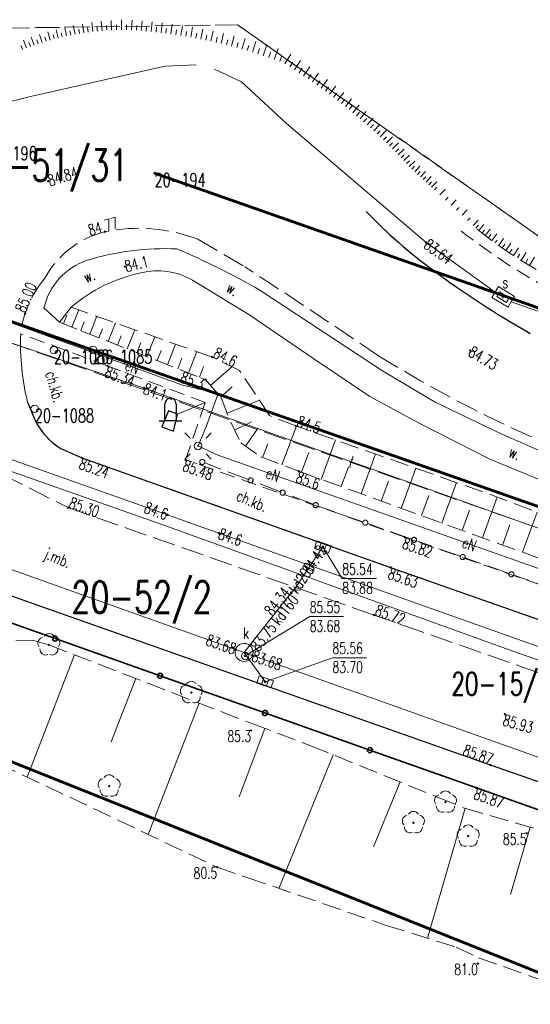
# Model space of a CAD drawing. Header units: metres. Extents: x 7505752 to 7507120, y 5839999 to 5840598.
# Tile 5 of 35: x 7505987 to 7506021, y 5840411 to 5840477. Entities that reach past the tile are written whole.
import ezdxf
from ezdxf.enums import TextEntityAlignment as Align

# ---------------------------------------------------------------- set-up
doc = ezdxf.new("R2010")
doc.units = ezdxf.units.M
doc.header["$MEASUREMENT"] = 0
for name, pattern in [('2_1', [0]), ('2_14', [1, -1]), ('2_OTDP', [0]), ('2_OTKC', [1.5, 1, -0.5]), ('2_OTKG', [1.5, 1, -0.5]), ('2_OTKJ', [2, 1.5, -0.5]), ('2_OTKK', [0]), ('2_OTKR', [0]), ('2_OTRK', [1.75, 1.25, -0.5]), ('2_OTRKG', [1.75, 1.25, -0.5]), ('4_SUEP_A', [0]), ('4_SUKP', [0]), ('4_SULL', [0]), ('4_SUPK', [0]), ('4_SUPP_P', [2, 1.5, -0.5]), ('4_SUTP_A', [0]), ('GDE', [0]), ('GUZ', [1, 0.5, -0.5])]:
    doc.linetypes.add(name, pattern=pattern)
doc.layers.get('0').update_dxf_attribs({"color": 250, "linetype": 'CONTINUOUS', "lineweight": 100})
for name, color, linetype, lineweight in [('Dzialki', 7, 'GDE', 18), ('Numery_dzialek', 7, 'CONTINUOUS', 20), ('Numery_punktow', 7, 'CONTINUOUS', 9), ('OTD_L_10', 7, '2_OTDP', 25), ('OTK_E_T_0', 7, 'CONTINUOUS', 0), ('OTK_E_T_1', 7, 'CONTINUOUS', 0), ('OTK_E_T_4', 7, 'CONTINUOUS', 0), ('OTK_L_0', 7, '2_OTKJ', 18), ('OTK_L_1', 7, '2_OTKK', 25), ('OTK_L_11', 7, 'CONTINUOUS', 18), ('OTK_L_2', 7, '2_OTKC', 18), ('OTK_L_3', 7, '2_OTKG', 18), ('OTK_L_5', 7, 'CONTINUOUS', 18), ('OTO_L_0', 7, 'CONTINUOUS', 35), ('OTR_L_1', 7, '2_OTRK', 18), ('OTR_T_0', 7, 'CONTINUOUS', 18), ('OTR_T_1', 7, 'CONTINUOUS', 18), ('Punkty', 7, 'CONTINUOUS', 18), ('SUE_T_3', 7, 'CONTINUOUS', 18), ('SUEP_E_T_0', 1, 'CONTINUOUS', 0), ('SUEP_L_0', 1, '4_SUEP_A', 18), ('SUL_L_0', 7, '4_SULL', 18), ('SUP_E_T_1', 7, 'CONTINUOUS', 0), ('SUP_L_1', 7, '4_SUPK', 18), ('SUP_T_4', 7, 'CONTINUOUS', 18), ('SUSR_T_0', 7, 'CONTINUOUS', 18)]:
    doc.layers.add(name, color=color, linetype=linetype, lineweight=lineweight)
for name, color, linetype, lineweight, true_color in [('Numery_uzytkow', 7, 'CONTINUOUS', 15, 0x008000), ('OTZ_T_0', 7, 'CONTINUOUS', 18, 0x008000), ('P_SUGP_L_0', 7, '4_SUPP_P', 18, 0xbfbf00), ('P_SUTP_L_0', 7, '4_SUPP_P', 18, 0xff9100), ('SUK_T_1', 7, 'CONTINUOUS', 18, 0x803300), ('SUKP_E_T_0', 7, 'CONTINUOUS', 0, 0x803300), ('SUKP_L_0', 7, '4_SUKP', 18, 0x803300), ('SUKR_T_0', 7, 'CONTINUOUS', 18, 0x803300), ('SUTP_E_T_0', 7, 'CONTINUOUS', 0, 0xff9100), ('SUTP_L_0', 7, '4_SUTP_A', 18, 0xff9100), ('SUTR_T_0', 7, 'CONTINUOUS', 18, 0xff9100), ('Uzytki', 7, 'GUZ', 18, 0x008000)]:
    doc.layers.add(name, color=color, linetype=linetype, lineweight=lineweight, true_color=true_color)
doc.styles.get("Standard").update_dxf_attribs({"font": 'Simplex.SHX', "width": 0.75})

# ---------------------------------------------------------------- blocks, each defined once
blk = doc.blocks.new('GRO')
at = {"linetype": 'Continuous'}
blk.add_circle((0, 0), 0.045, dxfattribs=at)
blk = doc.blocks.new('GRT')
at = {"linetype": 'Continuous'}
blk.add_circle((0, 0), 0.25, dxfattribs=at)
blk = doc.blocks.new('2_OTDP')
at = {"linetype": 'Continuous'}
for p, q in [((-0.062, 1.5), (0.062, 1.5)), ((-0.375, 0), (-0.375, 1.1)), ((0.375, 1.1), (0.375, 0)), ((-0.75, 0), (-0.375, 0)), ((0.375, 0), (-0.375, 0)), ((0.375, 0), (0.75, 0))]:
    blk.add_line(p, q, dxfattribs=at)
for centre, radius, start, end in [((0.051, 1.089), 0.426, 105.47835, 178.52418), ((-0.008, 1.123), 0.383, 356.52864, 79.46882)]:
    blk.add_arc(centre, radius, start, end, dxfattribs=at)
blk = doc.blocks.new('2_OTRN')
at = {"linetype": 'Continuous'}
blk.add_circle((0, 0), 0.045, dxfattribs=at)
blk = doc.blocks.new('2_OTRS')
at = {"linetype": 'Continuous'}
blk.add_circle((0, 0), 0.045, dxfattribs=at)
blk = doc.blocks.new('2_OTZL')
at = {"linetype": 'Continuous'}
blk.add_circle((0, 0), 0.045, dxfattribs=at)
for centre, start, end in [((0, 0.375), 30.14012, 149.85988), ((-0.357, 0.116), 102.14447, 221.86002), ((0.357, 0.116), 318.13998, 77.85553), ((-0.22, -0.303), 174.14818, 293.85423), ((0.22, -0.303), 246.14577, 5.85182)]:
    blk.add_arc(centre, 0.375, start, end, dxfattribs=at)
blk = doc.blocks.new('4_SUEO_W')
at = {"linetype": 'Continuous'}
for p, q in [((-0.53035, 0.53035), (-0.8839, 0.8839)), ((0.53035, 0.53035), (0.8839, 0.8839)), ((-0.53035, -0.53035), (-0.8839, -0.8839)), ((0.53035, -0.53035), (0.8839, -0.8839))]:
    blk.add_line(p, q, dxfattribs=at)
blk.add_circle((0, 0), 0.025, dxfattribs=at)
blk = doc.blocks.new('4_SUPP')
at = {"linetype": 'Continuous'}
blk.add_circle((0, 0), 0.25, dxfattribs=at)
blk = doc.blocks.new('4_SUKK')
at = {"linetype": 'Continuous'}
for p, q in [((-0.5, -0.25), (-0.5, 0.25)), ((-0.5, 0.25), (0.5, 0.25)), ((-0.175, 0.25), (-0.175, -0.25)), ((0.175, 0.25), (0.175, -0.25)), ((0.5, 0.25), (0.5, -0.25)), ((0.5, -0.25), (-0.5, -0.25))]:
    blk.add_line(p, q, dxfattribs=at)
blk = doc.blocks.new('4_SUPS')
at = {"linetype": 'Continuous'}
blk.add_circle((0, 0), 0.0625, dxfattribs=at)
blk = doc.blocks.new('4_SUPW')
at = {"linetype": 'Continuous'}
blk.add_circle((0, 0), 0.25, dxfattribs=at)
blk = doc.blocks.new('4_SUPW_B')
at = {"linetype": 'Continuous'}
for p, q in [((0.375, 0.175), (-0.375, 0.175)), ((-0.375, 0.175), (-0.375, -0.175)), ((0.375, -0.175), (0.375, 0.175)), ((-0.375, -0.175), (0.375, -0.175))]:
    blk.add_line(p, q, dxfattribs=at)

msp = doc.modelspace()

# ---------------------------------------------------------------- linework, layer by layer
at = {"layer": 'Dzialki', "color": 3, "lineweight": 60}
for p, q in [((7505995.92, 5840466.32), (7506030.37, 5840454.23)), ((7505968.28, 5840462.83), (7506081.03, 5840423.23)), ((7506106.97, 5840379.02), (7505946.58, 5840443.14))]:
    msp.add_line(p, q, dxfattribs=at)
at = {"layer": 'OTD_L_10', "linetype": '2_OTDP'}
for p, q in [((7505996.86, 5840450.53), (7505996.4, 5840449.48)), ((7505997.45, 5840450.32), (7505996.86, 5840450.53)), ((7505997.19, 5840449.19), (7505997.45, 5840450.32)), ((7505996.4, 5840449.48), (7505997.19, 5840449.19))]:
    msp.add_line(p, q, dxfattribs=at)
at = {"layer": 'OTK_L_0', "linetype": '2_OTKJ'}
for p, q in [((7505998.79, 5840461.94), (7506001.91, 5840460.11)), ((7505988, 5840449.9), (7505987.51, 5840451.06)), ((7505982.24, 5840448.11), (7505990.18, 5840444.11)), ((7505991.09, 5840447.42), (7505989.7, 5840448.03)), ((7506011.6, 5840440.13), (7505991.09, 5840447.42)), ((7505990.18, 5840444.11), (7506010.5, 5840436.97)), ((7506018.233, 5840427.002), (7505976.243, 5840441.819)), ((7506041.97, 5840429.41), (7506011.6, 5840440.13)), ((7506010.5, 5840436.97), (7506040.91, 5840426.29)), ((7506066.065, 5840410.234), (7506018.233, 5840427.002))]:
    msp.add_line(p, q, dxfattribs=at)
for centre, radius, start, end in [((7506035.619, 5840488.554), 35.661, 224.00585, 233.60424), ((7505994.872, 5840451.692), 10.971, 69.07514, 101.84346), ((7505994.109, 5840456.39), 6.221, 103.84529, 152.31794), ((7505665.177, 5839943.945), 616.291, 55.888125, 56.880598), ((7506050.713, 5840508.566), 60.725, 233.34416, 240.56413), ((7505993.775, 5840454.904), 6.777, 139.77983, 173.59396), ((7506003.377, 5840455.005), 16.351, 177.70501, 193.96277), ((7506053.728, 5840522.779), 80.906, 237.95465, 247.13418), ((7505992.127, 5840451.944), 4.606, 206.34922, 238.19816)]:
    msp.add_arc(centre, radius, start, end, dxfattribs=at)
at = {"layer": 'OTK_L_1', "linetype": '2_OTKK'}
for p, q in [((7505987.51, 5840451.06), (7505988, 5840449.9)), ((7505989.7, 5840448.03), (7505991.09, 5840447.42)), ((7505991.09, 5840447.42), (7506011.6, 5840440.13)), ((7506018.233, 5840427.002), (7505976.243, 5840441.819)), ((7506011.6, 5840440.13), (7506041.97, 5840429.41)), ((7506066.065, 5840410.234), (7506018.233, 5840427.002))]:
    msp.add_line(p, q, dxfattribs=at)
for centre, radius, start, end in [((7506035.619, 5840488.554), 35.661, 224.00585, 233.60424), ((7506050.713, 5840508.566), 60.725, 233.34416, 240.56413), ((7505992.127, 5840451.944), 4.606, 206.34922, 238.19816)]:
    msp.add_arc(centre, radius, start, end, dxfattribs=at)
at = {"layer": 'OTK_L_11', "linetype": '2_OTKJ'}
for p, q in [((7506002.202, 5840445.954), (7505999.258, 5840447.076)), ((7506004.331, 5840445.142), (7506002.409, 5840445.875)), ((7506006.461, 5840444.331), (7506004.538, 5840445.063)), ((7506009.76, 5840443.16), (7506006.79, 5840444.21)), ((7506012.991, 5840442.018), (7506010.074, 5840443.049)), ((7506016.223, 5840440.876), (7506013.305, 5840441.907)), ((7506019.455, 5840439.733), (7506016.537, 5840440.765)), ((7506022.686, 5840438.591), (7506019.769, 5840439.622))]:
    msp.add_line(p, q, dxfattribs=at)
for centre in [(7505999.09, 5840447.14), (7506002.305, 5840445.915), (7506004.435, 5840445.103), (7506006.62, 5840444.27), (7506006.62, 5840444.27), (7506009.917, 5840443.105), (7506013.148, 5840441.963), (7506016.38, 5840440.82), (7506019.612, 5840439.678)]:
    msp.add_circle(centre, 0.17, dxfattribs=at)
at = {"layer": 'OTK_L_2', "linetype": '2_OTKC'}
for p, q in [((7505992.81, 5840453.52), (7505987.04, 5840455.66)), ((7505999.29, 5840451.09), (7505992.81, 5840453.52)), ((7505987.51, 5840451.06), (7505988, 5840449.9)), ((7505997.98, 5840447.29), (7505999.29, 5840451.09)), ((7505996.4, 5840449.48), (7505996.86, 5840450.53)), ((7505996.86, 5840450.53), (7505997.45, 5840450.32)), ((7505997.45, 5840450.32), (7505997.19, 5840449.19)), ((7505997.19, 5840449.19), (7505996.4, 5840449.48)), ((7505989.7, 5840448.03), (7505991.09, 5840447.42)), ((7505991.09, 5840447.42), (7506011.6, 5840440.13)), ((7506012.55, 5840442.14), (7505997.98, 5840447.29)), ((7506041.35, 5840432), (7506012.55, 5840442.14)), ((7506011.6, 5840440.13), (7506041.97, 5840429.41))]:
    msp.add_line(p, q, dxfattribs=at)
at = {"layer": 'OTK_L_2', "linetype": '2_14'}
msp.add_line((7505999.29, 5840451.09), (7505997.45, 5840450.32), dxfattribs=at)
at = {"layer": 'OTK_L_2', "linetype": '2_OTKC'}
for centre, radius, start, end in [((7506003.377, 5840455.005), 16.351, 177.70501, 193.96277), ((7505992.127, 5840451.944), 4.606, 206.34922, 238.19816)]:
    msp.add_arc(centre, radius, start, end, dxfattribs=at)
at = {"layer": 'OTK_L_3', "linetype": '2_OTKG'}
for centre, radius, start, end in [((7506035.619, 5840488.554), 35.661, 224.00585, 233.60424), ((7506043.35, 5840497.215), 44.037, 232.07007, 241.78558), ((7506050.713, 5840508.566), 60.725, 233.34416, 240.56413)]:
    msp.add_arc(centre, radius, start, end, dxfattribs=at)
at = {"layer": 'OTK_L_5', "linetype": '2_OTKR'}
for p, q in [((7505998.45, 5840459.22), (7506002.18, 5840456.94)), ((7506007.89, 5840455.28), (7506002.91, 5840458.56)), ((7505988.58, 5840457.37), (7505989.61, 5840456.42)), ((7505989.61, 5840456.42), (7505990.38, 5840457.42)), ((7506002.18, 5840456.94), (7506006.49, 5840453.99)), ((7506011.06, 5840453.19), (7506007.89, 5840455.28)), ((7506006.49, 5840453.99), (7506010.22, 5840451.48)), ((7506014.56, 5840451.12), (7506011.06, 5840453.19)), ((7506010.22, 5840451.48), (7506013.49, 5840449.71)), ((7506018.94, 5840449.01), (7506014.56, 5840451.12)), ((7506013.49, 5840449.71), (7506018.18, 5840447.32)), ((7506024.18, 5840446.7), (7506018.94, 5840449.01)), ((7506018.18, 5840447.32), (7506023.35, 5840445.2))]:
    msp.add_line(p, q, dxfattribs=at)
for centre, radius, start, end in [((7505996.706, 5840442.999), 18.314, 87.79817, 106.71165), ((7505976.694, 5840412.827), 52.714, 60.17704, 66.85966), ((7505992.862, 5840456.382), 4.395, 108.88267, 167.00326), ((7505997.097, 5840449.593), 10.314, 101.50492, 130.63735), ((7505996.16, 5840455.304), 4.536, 59.68134, 104.29375)]:
    msp.add_arc(centre, radius, start, end, dxfattribs=at)
at = {"layer": 'OTO_L_0'}
for p, q in [((7505989.32, 5840435.402), (7505982.352, 5840437.873)), ((7505996.288, 5840432.932), (7505989.32, 5840435.402)), ((7506003.256, 5840430.462), (7505996.288, 5840432.932)), ((7506010.224, 5840427.992), (7506003.256, 5840430.462)), ((7506017.293, 5840425.486), (7506010.224, 5840427.992)), ((7506024.154, 5840423.048), (7506017.293, 5840425.486))]:
    msp.add_line(p, q, dxfattribs=at)
for centre in [(7505989.32, 5840435.402), (7505996.288, 5840432.932), (7506003.256, 5840430.462), (7506010.224, 5840427.992)]:
    msp.add_circle(centre, 0.17, dxfattribs=at)
at = {"layer": 'OTR_L_1', "linetype": '2_1'}
for p, q in [((7505991.821, 5840475.735), (7505991.763, 5840476.335)), ((7505992.438, 5840475.794), (7505992.379, 5840476.417)), ((7505993.073, 5840475.834), (7505993.045, 5840476.477)), ((7505993.733, 5840475.859), (7505993.731, 5840476.523)), ((7505994.39, 5840475.843), (7505994.432, 5840476.497)), ((7505995.043, 5840475.792), (7505995.099, 5840476.446)), ((7505995.697, 5840475.734), (7505995.771, 5840476.385)), ((7505996.353, 5840475.659), (7505996.428, 5840476.317)), ((7505988.985, 5840475.171), (7505988.847, 5840475.706)), ((7505989.527, 5840475.311), (7505989.386, 5840475.856)), ((7505989.8, 5840475.382), (7505989.729, 5840475.655)), ((7505990.078, 5840475.441), (7505989.965, 5840475.998)), ((7505990.359, 5840475.498), (7505990.302, 5840475.78)), ((7505990.644, 5840475.556), (7505990.529, 5840476.127)), ((7505990.932, 5840475.607), (7505990.889, 5840475.895)), ((7505991.224, 5840475.651), (7505991.137, 5840476.236)), ((7505991.522, 5840475.695), (7505991.477, 5840475.992)), ((7505992.127, 5840475.764), (7505992.097, 5840476.07)), ((7505992.752, 5840475.82), (7505992.738, 5840476.135)), ((7505993.401, 5840475.848), (7505993.387, 5840476.176)), ((7505994.063, 5840475.86), (7505994.062, 5840476.189)), ((7505994.716, 5840475.82), (7505994.744, 5840476.146)), ((7505995.371, 5840475.764), (7505995.399, 5840476.092)), ((7505996.024, 5840475.697), (7505996.061, 5840476.024)), ((7505996.68, 5840475.62), (7505996.727, 5840475.946)), ((7505997.008, 5840475.572), (7505997.103, 5840476.229)), ((7505997.339, 5840475.525), (7505997.386, 5840475.855)), ((7505997.668, 5840475.476), (7505997.781, 5840476.132)), ((7505997.998, 5840475.418), (7505998.056, 5840475.749)), ((7505998.331, 5840475.361), (7505998.446, 5840476.027)), ((7505998.997, 5840475.233), (7505999.133, 5840475.901)), ((7505999.67, 5840475.094), (7505999.826, 5840475.763)), ((7505987.423, 5840474.647), (7505987.231, 5840475.158)), ((7505987.679, 5840474.743), (7505987.583, 5840474.999)), ((7505987.935, 5840474.839), (7505987.743, 5840475.352)), ((7505988.195, 5840474.925), (7505988.112, 5840475.186)), ((7505988.457, 5840475.008), (7505988.291, 5840475.533)), ((7505988.721, 5840475.091), (7505988.638, 5840475.355)), ((7505989.255, 5840475.241), (7505989.185, 5840475.511)), ((7505998.663, 5840475.301), (7505998.73, 5840475.632)), ((7505999.334, 5840475.165), (7505999.402, 5840475.501)), ((7506000.008, 5840475.015), (7506000.087, 5840475.354)), ((7506000.349, 5840474.936), (7506000.507, 5840475.617)), ((7506000.69, 5840474.852), (7506000.78, 5840475.191)), ((7506001.034, 5840474.761), (7506001.216, 5840475.449)), ((7506001.38, 5840474.67), (7506001.471, 5840475.016)), ((7506001.727, 5840474.571), (7506001.931, 5840475.264)), ((7506002.431, 5840474.364), (7506002.638, 5840475.068)), ((7505987.167, 5840474.551), (7505987.072, 5840474.806)), ((7506002.079, 5840474.468), (7506002.182, 5840474.819)), ((7506002.785, 5840474.25), (7506002.901, 5840474.604)), ((7506003.143, 5840474.133), (7506003.377, 5840474.85)), ((7506003.503, 5840474.013), (7506003.631, 5840474.37)), ((7506003.867, 5840473.883), (7506004.127, 5840474.61)), ((7506004.234, 5840473.751), (7506004.366, 5840474.119)), ((7506004.576, 5840473.59), (7506004.974, 5840474.236)), ((7506004.895, 5840473.392), (7506005.098, 5840473.708)), ((7506005.209, 5840473.19), (7506005.613, 5840473.818)), ((7506005.519, 5840472.991), (7506005.718, 5840473.301)), ((7506005.823, 5840472.79), (7506006.235, 5840473.394)), ((7506006.122, 5840472.587), (7506006.325, 5840472.885)), ((7506006.417, 5840472.386), (7506006.818, 5840472.975)), ((7506006.706, 5840472.182), (7506006.913, 5840472.469)), ((7506006.99, 5840471.978), (7506007.398, 5840472.545)), ((7506007.27, 5840471.776), (7506007.471, 5840472.056)), ((7506007.544, 5840471.57), (7506007.959, 5840472.116)), ((7506007.813, 5840471.366), (7506008.018, 5840471.635)), ((7506008.079, 5840471.164), (7506008.483, 5840471.695)), ((7506008.339, 5840470.958), (7506008.546, 5840471.216)), ((7506008.594, 5840470.753), (7506009.003, 5840471.264)), ((7506008.846, 5840470.551), (7506009.048, 5840470.803)), ((7506009.092, 5840470.346), (7506009.506, 5840470.836)), ((7506009.572, 5840469.94), (7506009.975, 5840470.417)), ((7506009.334, 5840470.142), (7506009.538, 5840470.384)), ((7506009.806, 5840469.737), (7506010.012, 5840469.968)), ((7506010.034, 5840469.533), (7506010.441, 5840469.99)), ((7506010.26, 5840469.333), (7506010.461, 5840469.558)), ((7506010.482, 5840469.132), (7506010.891, 5840469.568)), ((7506010.697, 5840468.93), (7506010.899, 5840469.146)), ((7506010.91, 5840468.73), (7506011.309, 5840469.156)), ((7506011.12, 5840468.533), (7506011.317, 5840468.743)), ((7506011.324, 5840468.333), (7506011.726, 5840468.74)), ((7506011.525, 5840468.135), (7506011.723, 5840468.336)), ((7506011.723, 5840467.939), (7506012.114, 5840468.335)), ((7506011.917, 5840467.744), (7506012.116, 5840467.935)), ((7506012.106, 5840467.548), (7506012.499, 5840467.925)), ((7506012.292, 5840467.354), (7506012.486, 5840467.54)), ((7506012.476, 5840467.162), (7506012.859, 5840467.53)), ((7506012.656, 5840466.97), (7506012.85, 5840467.149)), ((7506012.832, 5840466.779), (7506013.215, 5840467.131)), ((7506013.01, 5840466.593), (7506013.185, 5840466.783)), ((7506013.199, 5840466.419), (7506013.547, 5840466.797)), ((7506013.388, 5840466.246), (7506013.561, 5840466.434)), ((7506013.576, 5840466.073), (7506013.921, 5840466.448)), ((7506013.763, 5840465.901), (7506013.935, 5840466.088)), ((7506013.949, 5840465.729), (7506014.292, 5840466.102)), ((7506014.135, 5840465.558), (7506014.305, 5840465.744)), ((7506014.32, 5840465.388), (7506014.66, 5840465.758)), ((7506014.504, 5840465.219), (7506014.673, 5840465.403)), ((7506014.872, 5840464.88), (7506015.209, 5840465.246)), ((7506015.24, 5840464.542), (7506015.407, 5840464.723)), ((7506015.608, 5840464.203), (7506015.939, 5840464.564)), ((7506015.976, 5840463.865), (7506016.14, 5840464.043)), ((7506016.344, 5840463.526), (7506016.67, 5840463.881)), ((7506016.712, 5840463.187), (7506016.874, 5840463.364)), ((7506017.08, 5840462.849), (7506017.402, 5840463.199)), ((7506017.264, 5840462.679), (7506017.434, 5840462.864)), ((7506017.461, 5840462.513), (7506017.78, 5840462.918)), ((7506017.878, 5840462.189), (7506018.198, 5840462.616)), ((7506017.667, 5840462.351), (7506017.828, 5840462.556)), ((7506018.095, 5840462.027), (7506018.258, 5840462.243)), ((7506018.315, 5840461.861), (7506018.645, 5840462.302)), ((7506018.773, 5840461.529), (7506019.101, 5840461.996)), ((7506018.54, 5840461.693), (7506018.677, 5840461.875)), ((7506019.01, 5840461.363), (7506019.176, 5840461.6)), ((7506019.251, 5840461.194), (7506019.588, 5840461.675)), ((7506019.499, 5840461.027), (7506019.663, 5840461.277)), ((7506019.753, 5840460.86), (7506020.086, 5840461.368)), ((7506020.011, 5840460.691), (7506020.18, 5840460.949)), ((7506020.275, 5840460.521), (7506020.602, 5840461.057)), ((7506020.547, 5840460.355), (7506020.713, 5840460.627)), ((7506020.823, 5840460.187), (7506021.16, 5840460.738)), ((7505989.869, 5840456.318), (7505990.092, 5840456.882)), ((7505990.443, 5840456.092), (7505990.895, 5840457.238)), ((7505991.621, 5840455.627), (7505992.088, 5840456.817)), ((7505991.026, 5840455.861), (7505991.257, 5840456.445)), ((7505992.842, 5840455.148), (7505993.326, 5840456.379)), ((7505992.226, 5840455.39), (7505992.464, 5840455.995)), ((7505993.469, 5840454.901), (7505993.715, 5840455.528)), ((7505994.107, 5840454.651), (7505994.608, 5840455.926)), ((7505995.416, 5840454.136), (7505995.936, 5840455.457)), ((7505994.756, 5840454.396), (7505995.011, 5840455.045)), ((7505996.773, 5840453.603), (7505997.311, 5840454.972)), ((7505996.089, 5840453.872), (7505996.353, 5840454.544)), ((7505998.179, 5840453.051), (7505998.736, 5840454.468)), ((7505997.47, 5840453.329), (7505997.743, 5840454.026)), ((7505998.9, 5840452.767), (7505999.183, 5840453.489)), ((7505999.639, 5840452.223), (7506001.061, 5840453.465)), ((7506000.31, 5840451.454), (7506001.078, 5840452.126)), ((7506000.747, 5840450.391), (7506002.891, 5840451.238)), ((7506001.242, 5840449.255), (7506002.356, 5840449.8)), ((7506004.384, 5840446.941), (7506005.354, 5840449.514)), ((7506001.953, 5840448.194), (7506002.756, 5840449.334)), ((7506003.097, 5840447.426), (7506003.444, 5840448.346)), ((7506006.996, 5840445.978), (7506007.946, 5840448.602)), ((7506005.685, 5840446.453), (7506006.157, 5840447.759)), ((7506009.637, 5840445.022), (7506010.595, 5840447.669)), ((7506008.314, 5840445.501), (7506008.791, 5840446.819)), ((7506012.301, 5840444.057), (7506013.268, 5840446.728)), ((7506010.966, 5840444.541), (7506011.448, 5840445.87)), ((7506014.989, 5840443.084), (7506015.965, 5840445.778)), ((7506013.642, 5840443.572), (7506014.128, 5840444.913)), ((7506017.691, 5840442.106), (7506018.667, 5840444.803)), ((7506016.342, 5840442.594), (7506016.832, 5840443.947)), ((7506020.362, 5840441.139), (7506021.326, 5840443.802)), ((7506019.031, 5840441.621), (7506019.516, 5840442.961)), ((7505990.617, 5840434.326), (7505987.464, 5840426.204)), ((7505994.678, 5840432.749), (7505993.044, 5840428.54)), ((7505998.887, 5840431.116), (7505995.501, 5840422.391)), ((7506003.253, 5840429.431), (7506001.544, 5840424.883)), ((7506007.786, 5840427.682), (7506004.178, 5840418.807)), ((7506012.223, 5840425.878), (7506010.468, 5840421.562)), ((7506016.542, 5840424.131), (7506014.046, 5840415.498)), ((7506020.859, 5840422.883), (7506019.561, 5840418.394))]:
    msp.add_line(p, q, dxfattribs=at)
at = {"layer": 'OTR_L_1', "linetype": '2_OTRK'}
for p, q in [((7505990.38, 5840457.42), (7505989.61, 5840456.42)), ((7505999.75, 5840454.11), (7505990.38, 5840457.42)), ((7506001.56, 5840453.22), (7505999.75, 5840454.11)), ((7506002.63, 5840451.64), (7506001.56, 5840453.22)), ((7506003.55, 5840450.22), (7506002.63, 5840451.64)), ((7506005.31, 5840449.53), (7506003.55, 5840450.22)), ((7506017.72, 5840445.16), (7506005.31, 5840449.53)), ((7506024.25, 5840442.7), (7506017.72, 5840445.16)), ((7505985.548, 5840427.113), (7506000.088, 5840420.214)), ((7506000.088, 5840420.214), (7506002.113, 5840419.518)), ((7506002.113, 5840419.518), (7506011.306, 5840416.352)), ((7506011.306, 5840416.352), (7506015.947, 5840414.905)), ((7506015.947, 5840414.905), (7506017.442, 5840414.195)), ((7506017.442, 5840414.195), (7506037.725, 5840407.006))]:
    msp.add_line(p, q, dxfattribs=at)
at = {"layer": 'OTR_L_1', "linetype": '2_OTRKG'}
for p, q in [((7505989.61, 5840456.42), (7505991.08, 5840455.84)), ((7505991.08, 5840455.84), (7505999.3, 5840452.61)), ((7505999.3, 5840452.61), (7506000.34, 5840451.42)), ((7506000.34, 5840451.42), (7506001, 5840449.75)), ((7506001, 5840449.75), (7506001.66, 5840448.4)), ((7506001.66, 5840448.4), (7506002.98, 5840447.47)), ((7506002.98, 5840447.47), (7506005.5, 5840446.52)), ((7506005.5, 5840446.52), (7506022.9, 5840440.22)), ((7505987.971, 5840435.251), (7505986.21, 5840435.318)), ((7505988.913, 5840434.987), (7505987.971, 5840435.251)), ((7505988.913, 5840434.987), (7506002.452, 5840429.732)), ((7506002.452, 5840429.732), (7506006.292, 5840428.289)), ((7506006.292, 5840428.289), (7506014.757, 5840424.848)), ((7506014.757, 5840424.848), (7506016.512, 5840424.14)), ((7506016.512, 5840424.14), (7506021.172, 5840422.792))]:
    msp.add_line(p, q, dxfattribs=at)
msp.add_arc((7506037.142, 5840487.332), 31.676, 231.3317, 249.56094, dxfattribs=at)
at = {"layer": 'P_SUGP_L_0', "linetype": '4_SUPP_P'}
for p, q in [((7506001.442, 5840476.186), (7505984.118, 5840475.936)), ((7505984.118, 5840475.936), (7506001.442, 5840476.186)), ((7506026.446, 5840458.593), (7506001.442, 5840476.186)), ((7506001.442, 5840476.186), (7506026.446, 5840458.593))]:
    msp.add_line(p, q, dxfattribs=at)
at = {"layer": 'P_SUTP_L_0', "linetype": '4_SUPP_P'}
msp.add_line((7505973.02, 5840459.747), (7506046.292, 5840433.986), dxfattribs=at)
at = {"layer": 'SUEP_L_0', "linetype": '4_SUEP_A'}
for p, q in [((7505987.08, 5840456.14), (7505975.116, 5840460.467)), ((7505997.79, 5840452.24), (7505987.08, 5840456.14)), ((7506000.14, 5840451.68), (7505997.79, 5840452.24)), ((7505999.37, 5840449.54), (7506000.14, 5840451.68)), ((7505996.538, 5840442.932), (7505972.666, 5840451.375)), ((7505998.81, 5840448.2), (7505999.37, 5840449.54)), ((7506000.01, 5840447.63), (7505998.81, 5840448.2)), ((7506022.104, 5840439.827), (7506000.01, 5840447.63)), ((7505996.538, 5840442.932), (7506020.081, 5840434.436)), ((7506020.081, 5840434.436), (7506067.573, 5840417.696))]:
    msp.add_line(p, q, dxfattribs=at)
at = {"layer": 'SUKP_L_0', "linetype": '4_SUKP'}
for p, q in [((7505965.005, 5840447.635), (7506001.303, 5840434.69)), ((7506007.09, 5840441.49), (7506005.249, 5840438.757)), ((7506002.241, 5840434.959), (7506005.001, 5840438.443)), ((7506005.001, 5840438.443), (7506005.249, 5840438.757)), ((7506001.303, 5840434.69), (7506001.868, 5840434.488)), ((7506001.868, 5840434.488), (7506002.241, 5840434.959)), ((7506001.868, 5840434.488), (7506003.262, 5840432.528)), ((7506001.868, 5840434.488), (7506002.433, 5840434.287)), ((7506002.433, 5840434.287), (7506048.556, 5840417.848))]:
    msp.add_line(p, q, dxfattribs=at)
at = {"layer": 'SUKR_T_0', "linetype": 'Continuous', "lineweight": 0}
for p, q in [((7506007.09, 5840441.49), (7506008.387, 5840439.394)), ((7506008.387, 5840439.394), (7506010.667, 5840439.394)), ((7506001.94, 5840434.249), (7506006.223, 5840436.864)), ((7506006.223, 5840436.864), (7506008.476, 5840436.864)), ((7506003.262, 5840432.528), (7506007.737, 5840434.136)), ((7506007.737, 5840434.136), (7506009.99, 5840434.136))]:
    msp.add_line(p, q, dxfattribs=at)
at = {"layer": 'SUL_L_0', "linetype": '4_SULL'}
for p, q in [((7505987.68, 5840471.41), (7505996.62, 5840473.43)), ((7505996.62, 5840473.43), (7505998.68, 5840473.53)), ((7505999.9, 5840473.24), (7506001.69, 5840472.39)), ((7506001.69, 5840472.39), (7506004.69, 5840469.62)), ((7505977.605, 5840469.015), (7505987.68, 5840471.41)), ((7506004.69, 5840469.62), (7506013.95, 5840461.71)), ((7506013.95, 5840461.71), (7506018.54, 5840458.43)), ((7506019.6, 5840457.78), (7506062.935, 5840442.36))]:
    msp.add_line(p, q, dxfattribs=at)
at = {"layer": 'SUP_L_1', "linetype": '4_SUPK'}
for p, q in [((7506018.76, 5840458.79), (7506018.54, 5840458.43)), ((7506019.82, 5840458.14), (7506018.76, 5840458.79)), ((7506018.54, 5840458.43), (7506018.31, 5840458.07)), ((7506018.31, 5840458.07), (7506019.39, 5840457.43)), ((7506019.6, 5840457.78), (7506019.82, 5840458.14)), ((7506019.39, 5840457.43), (7506019.6, 5840457.78))]:
    msp.add_line(p, q, dxfattribs=at)
for start, end in [(160.37247, 231.61402), (51.61402, 160.37247), (340.38354, 51.61402), (231.61402, 340.38354)]:
    msp.add_arc((7506001.868, 5840434.488), 0.6, start, end, dxfattribs=at)
at = {"layer": 'SUTP_L_0', "linetype": '4_SUTP_A'}
for p, q in [((7505995.23, 5840452.05), (7505972, 5840459.91)), ((7505970.621, 5840452.923), (7505996.773, 5840443.624)), ((7506021.97, 5840442.55), (7505995.23, 5840452.05)), ((7505996.773, 5840443.624), (7505999.13, 5840442.78)), ((7505999.13, 5840442.78), (7506000.213, 5840442.408)), ((7506000.213, 5840442.408), (7506070.716, 5840417.318))]:
    msp.add_line(p, q, dxfattribs=at)
at = {"layer": 'Uzytki'}
msp.add_line((7506106.97, 5840379.02), (7505946.58, 5840443.14), dxfattribs=at)

# ---------------------------------------------------------------- block references
at = {"layer": 'OTD_L_10'}
msp.add_blockref('2_OTDP', (7505996.975, 5840449.88), dxfattribs=at)
at = {"layer": 'OTR_T_0'}
for p in [(7505988.87, 5840465.8), (7505992.62, 5840462.43), (7505987.33, 5840457), (7506016.88, 5840454.55), (7505992.81, 5840453.52), (7505991.09, 5840447.42), (7505997.98, 5840447.29), (7505990.18, 5840444.11), (7506012.55, 5840442.14), (7506011.6, 5840440.13), (7506010.5, 5840436.97), (7506019.189, 5840430.379), (7506018.233, 5840427.002), (7506017.293, 5840425.486)]:
    msp.add_blockref('2_OTRS', p, dxfattribs=at)
at = {"layer": 'OTR_T_1'}
for p in [(7505993.96, 5840460.12), (7505999.75, 5840454.11), (7505999.3, 5840452.61), (7506005.31, 5840449.53), (7506005.5, 5840446.52), (7506002.335, 5840429.301), (7506020.625, 5840422.468), (7506000.088, 5840420.214), (7506017.395, 5840413.815)]:
    msp.add_blockref('2_OTRN', p, dxfattribs=at)
at = {"layer": 'OTZ_T_0'}
for p in [(7505988.91, 5840434.99), (7505998.37, 5840431.82), (7505992.91, 5840425.61), (7506015.24, 5840424.54), (7506013.11, 5840423.17), (7506016.75, 5840422.28)]:
    msp.add_blockref('2_OTZL', p, dxfattribs=at)
at = {"layer": 'Punkty'}
for name, p in [('GRO', (7505995.92, 5840466.32)), ('GRT', (7505989.24, 5840454.57)), ('GRT', (7505991.84, 5840454.58)), ('GRT', (7505987.97, 5840450.67))]:
    msp.add_blockref(name, p, dxfattribs=at)
at = {"layer": 'SUE_T_3'}
for name in ['4_SUEO_W', '4_SUPP']:
    msp.add_blockref(name, (7505998.81, 5840448.2), dxfattribs=at)
at = {"layer": 'SUK_T_1'}
for p, rotation in [((7506007.09, 5840441.49), 340.4478595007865), ((7506003.262, 5840432.528), 341.0530962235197)]:
    msp.add_blockref('4_SUKK', p, dxfattribs=dict(at, rotation=rotation))
at = {"layer": 'SUKR_T_0'}
for p in [(7506007.09, 5840441.49), (7506005.001, 5840438.443), (7506001.303, 5840434.69), (7506002.241, 5840434.959), (7506001.94, 5840434.249), (7506002.433, 5840434.287), (7506003.262, 5840432.528)]:
    msp.add_blockref('4_SUPS', p, dxfattribs=at)
at = {"layer": 'SUP_T_4', "rotation": 327.8474718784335}
msp.add_blockref('4_SUPW_B', (7506019.05, 5840458.09), dxfattribs=at)
at = {"layer": 'SUP_T_4'}
msp.add_blockref('4_SUPW', (7506001.94, 5840434.249), dxfattribs=at)
at = {"layer": 'SUSR_T_0'}
for p in [(7506013.95, 5840461.71), (7506019.05, 5840458.09)]:
    msp.add_blockref('4_SUPS', p, dxfattribs=at)
at = {"layer": 'SUTR_T_0'}
for p in [(7505995.23, 5840452.05), (7505996.773, 5840443.624), (7506000.213, 5840442.408)]:
    msp.add_blockref('4_SUPS', p, dxfattribs=at)

# ---------------------------------------------------------------- texts
at = {"layer": 'Numery_dzialek', "width": 0.7}
msp.add_text('20-51/31', height=2.1, dxfattribs=at).set_placement((7505983.599, 5840467.909), align=Align.TOP_LEFT)
msp.add_text('20-52/2', height=2.1, dxfattribs=at).set_placement((7505995.064, 5840438.013), align=Align.MIDDLE)
at = {"layer": 'Numery_punktow', "width": 0.7}
for s, p in [('20-196', (7505984.7, 5840468.1)), ('20-194', (7505995.92, 5840466.32)), ('20-1086', (7505989.24, 5840454.57)), ('20-1085', (7505991.84, 5840454.58)), ('20-1088', (7505987.97, 5840450.67))]:
    msp.add_text(s, height=0.9, dxfattribs=at).set_placement(p, align=Align.TOP_LEFT)
at = {"layer": 'Numery_uzytkow', "width": 0.7}
msp.add_text('20-15/dr', height=1.5, dxfattribs=at).set_placement((7506019.23, 5840432.29), align=Align.MIDDLE)
at = {"layer": 'OTK_E_T_0', "lineweight": 9, "width": 0.7}
msp.add_text('j.mb.', height=0.75, rotation=336.9487, dxfattribs=at).set_placement((7505989.456, 5840440.669), align=Align.MIDDLE)
at = {"layer": 'OTK_E_T_1', "lineweight": 9, "width": 0.7}
for rotation, p in [(286.22019, (7505989.314, 5840452.139)), (337.01128, (7506002.393, 5840444.554))]:
    msp.add_text('ch.kb.', height=0.75, rotation=rotation, dxfattribs=at).set_placement(p, align=Align.MIDDLE)
at = {"layer": 'OTK_E_T_4', "lineweight": 9, "width": 0.7}
for rotation, p in [(21.16125, (7505991.585, 5840459.504)), (328.25471, (7506001.111, 5840458.628)), (337.42043, (7506019.851, 5840447.73))]:
    msp.add_text('w.', height=0.75, rotation=rotation, dxfattribs=at).set_placement(p, align=Align.MIDDLE)
at = {"layer": 'OTR_T_0', "lineweight": 9, "width": 0.7}
for s, rotation, p in [('84.84', 17.77463, (7505988.87, 5840465.8)), ('84.73', 329.78361, (7506016.88, 5840454.55))]:
    msp.add_text(s, height=0.75, rotation=rotation, dxfattribs=at).set_placement(p, align=Align.MIDDLE_LEFT)
msp.add_text('84.77', height=0.75, rotation=16.09645, dxfattribs=at).set_placement((7505992.62, 5840462.43), align=Align.CENTER)
for s, rotation, p in [('85.00', 66.72851, (7505987.33, 5840457)), ('85.30', 340.63965, (7505990.18, 5840444.11)), ('85.72', 340.64871, (7506010.5, 5840436.97))]:
    msp.add_text(s, height=0.75, rotation=rotation, dxfattribs=at).set_placement(p)
for s, rotation, p in [('85.34', 339.44395, (7505992.81, 5840453.52)), ('85.24', 340.43294, (7505991.09, 5840447.42)), ('85.48', 340.53323, (7505997.98, 5840447.29)), ('85.82', 340.60368, (7506012.55, 5840442.14)), ('85.63', 340.55799, (7506011.6, 5840440.13)), ('85.93', 344.25114, (7506019.189, 5840430.379)), ('85.87', 340.72108, (7506017.293, 5840425.486))]:
    msp.add_text(s, height=0.75, rotation=rotation, dxfattribs=at).set_placement(p, align=Align.TOP_LEFT)
msp.add_text('85.87', height=0.75, rotation=340.29332, dxfattribs=at).set_placement((7506018.233, 5840427.002), align=Align.RIGHT)
at = {"layer": 'OTR_T_1', "lineweight": 9, "width": 0.7}
msp.add_text('84.1', height=0.75, rotation=13.51237, dxfattribs=at).set_placement((7505993.96, 5840460.12), align=Align.MIDDLE_LEFT)
for s, rotation, p in [('84.6', 333.81607, (7505999.75, 5840454.11)), ('84.5', 340.60103, (7506005.31, 5840449.53))]:
    msp.add_text(s, height=0.75, rotation=rotation, dxfattribs=at).set_placement(p)
for s, rotation, p in [('85.3', 339.60543, (7505999.3, 5840452.61)), ('85.3', 0.40201, (7506002.335, 5840429.301)), ('85.5', 0.401, (7506020.625, 5840422.468)), ('80.5', 0.40169, (7506000.088, 5840420.214)), ('81.0', 0.40089, (7506017.395, 5840413.815))]:
    msp.add_text(s, height=0.75, rotation=rotation, dxfattribs=at).set_placement(p, align=Align.TOP_RIGHT)
msp.add_text('85.6', height=0.75, rotation=340.09625, dxfattribs=at).set_placement((7506005.5, 5840446.52), align=Align.TOP_LEFT)
at = {"layer": 'SUEP_E_T_0', "lineweight": 9, "width": 0.7}
for rotation, p in [(339.99112, (7505994.442, 5840453.459)), (340.54849, (7506003.786, 5840446.297)), (340.54849, (7506016.825, 5840441.692))]:
    msp.add_text('eN', height=0.75, rotation=rotation, dxfattribs=at).set_placement(p, align=Align.MIDDLE)
at = {"layer": 'SUKP_E_T_0', "lineweight": 9, "width": 0.7}
msp.add_text('kd200', height=0.75, rotation=56.04478, dxfattribs=at).set_placement((7506005.707, 5840439.437), align=Align.MIDDLE)
msp.add_text('kd160', height=0.75, rotation=51.61401, dxfattribs=at).set_placement((7506003.621, 5840436.701), align=Align.TOP_LEFT)
at = {"layer": 'SUKR_T_0', "lineweight": 9, "width": 0.7}
for s, rotation, p in [('84.42', 56.89148, (7506007.09, 5840441.49)), ('83.68', 340.88, (7506001.303, 5840434.69))]:
    msp.add_text(s, height=0.75, rotation=rotation, dxfattribs=at).set_placement(p, align=Align.MIDDLE_RIGHT)
for s, p in [('85.54', (7506008.387, 5840440.394)), ('83.88', (7506008.387, 5840439.144)), ('85.55', (7506006.223, 5840437.864)), ('83.68', (7506006.223, 5840436.614)), ('85.56', (7506007.737, 5840435.136)), ('83.70', (7506007.737, 5840433.886))]:
    msp.add_text(s, height=0.75, dxfattribs=at).set_placement(p, align=Align.TOP_LEFT)
msp.add_text('84.34', height=0.75, rotation=51.62267, dxfattribs=at).set_placement((7506005.001, 5840438.443), align=Align.RIGHT)
msp.add_text('83.75', height=0.75, rotation=51.61401, dxfattribs=at).set_placement((7506002.241, 5840434.959), align=Align.TOP_LEFT)
msp.add_text('83.68', height=0.75, rotation=341.34, dxfattribs=at).set_placement((7506002.433, 5840434.287), align=Align.MIDDLE_LEFT)
at = {"layer": 'SUP_E_T_1', "lineweight": 9, "width": 0.7}
for s, p in [('s', (7506019.028, 5840458.697)), ('k', (7506001.815, 5840435.394))]:
    msp.add_text(s, height=0.75, dxfattribs=at).set_placement(p)
at = {"layer": 'SUSR_T_0', "lineweight": 9, "width": 0.7}
msp.add_text('83.64', height=0.75, rotation=324.45051, dxfattribs=at).set_placement((7506013.95, 5840461.71), align=Align.MIDDLE_LEFT)
at = {"layer": 'SUTP_E_T_0', "lineweight": 9, "width": 0.7}
msp.add_text('t', height=0.75, rotation=340.44125, dxfattribs=at).set_placement((7506009.003, 5840447.157), align=Align.MIDDLE)
at = {"layer": 'SUTR_T_0', "lineweight": 9, "width": 0.7}
for s, rotation, p in [('84.1', 340.44125, (7505995.23, 5840452.05)), ('84.6', 340.64264, (7506000.213, 5840442.408))]:
    msp.add_text(s, height=0.75, rotation=rotation, dxfattribs=at).set_placement(p, align=Align.MIDDLE_LEFT)
msp.add_text('84.6', height=0.75, rotation=340.55301, dxfattribs=at).set_placement((7505996.773, 5840443.624), align=Align.MIDDLE_RIGHT)

doc.saveas('drawing.dxf')
